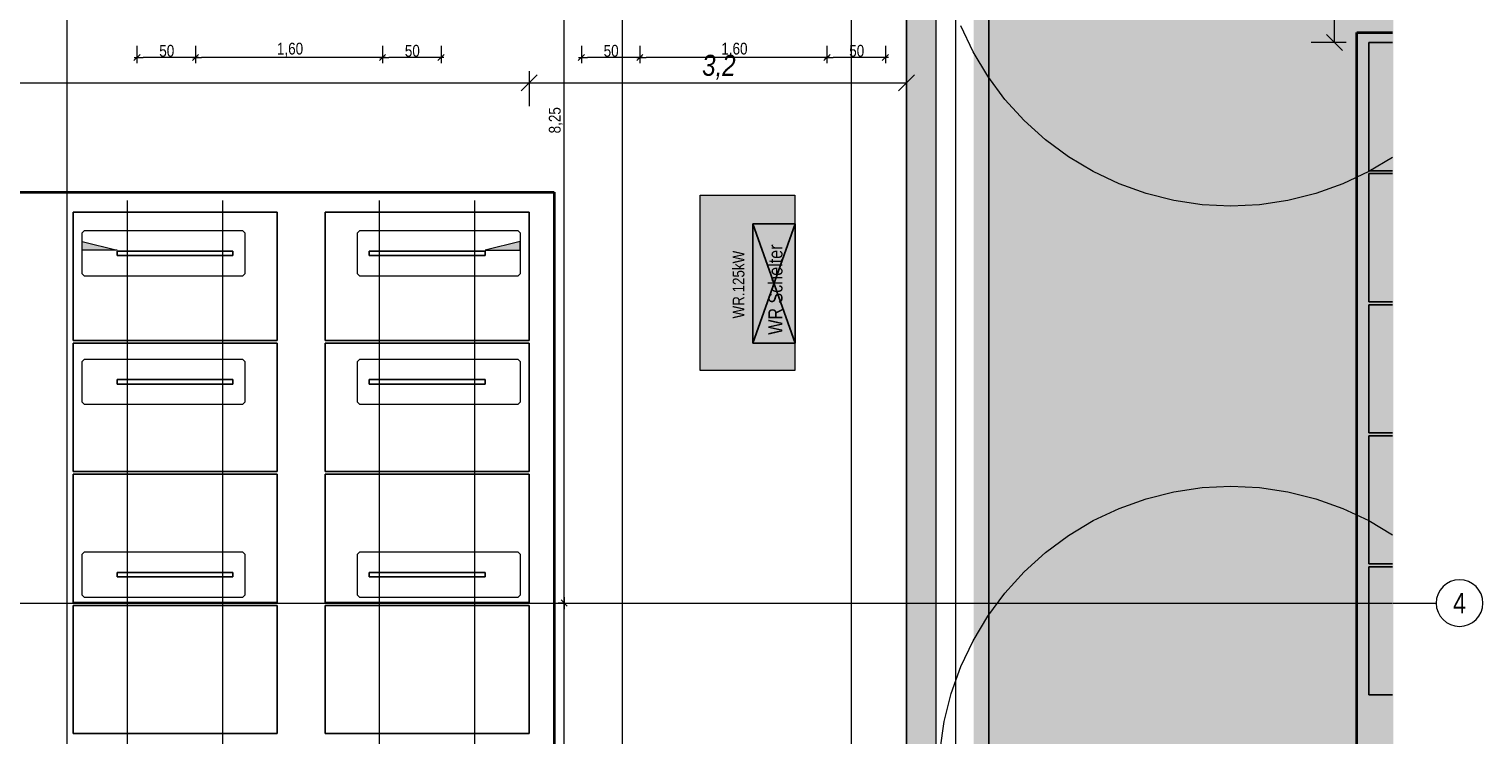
# Model space of a CAD drawing. Extents: x -720 to 300, y 62 to 1112.
# Tile 26 of 50: x -157 to 92, y 587 to 708. Entities that reach past the tile are written whole.
import ezdxf
from ezdxf.enums import TextEntityAlignment as Align
from ezdxf.lldxf.tags import DXFTag

# ---------------------------------------------------------------- set-up
doc = ezdxf.new("R2010")
doc.units = 0
doc.layers.get('0').update_dxf_attribs({"lineweight": 13})
for name, color, linetype, lineweight, true_color in [('30 -36 Dächer- 3 Dachbeläge', 9, 'Continuous', 15, 0x808080), ('30 -36 Dächer- 3 Dachbeläge Gründach', 9, 'Continuous', 9, 0x808080), ('70 -76 Bemaßung- 2 Allgemein', 9, 'Continuous', 5, 0x808080), ('E_ST_Fangeinrichtung_Bem', 1, 'Continuous', 13, 0xff0000), ('E_ST_Tragsystem', 7, 'Continuous', 18, 0x006666), ('E_Starkstrom', 1, 'Continuous', 25, 0xff0000), ('iwb_Layout Achsbezeichung', 1, 'Continuous', 13, 0xff0000), ('iwb_Layout BA_Markierung', 7, 'Continuous', 9, 0xbadcdc), ('Modules', 7, 'Continuous', 25, 0xffa500)]:
    doc.layers.add(name, color=color, linetype=linetype, lineweight=lineweight, true_color=true_color)
for name, color, linetype, lineweight in [('30 -36 Dächer- 9 Sonstiges zur KG360', 7, 'grob-A06DNB30MF', 9), ('3_Solarbase', 7, 'Continuous', 25), ('70 -71 Achsen- 1 Gebäudeachsen', 7, 'STRICHPUNKT2-A06DNB31MF', 18), ('E_PV-Schelter', 7, 'Continuous', 18), ('E_PV_Aufstellzone', 7, 'grob', 35), ('ModuleHighPointMark', 7, 'Continuous', 25)]:
    doc.layers.add(name, color=color, linetype=linetype, lineweight=lineweight)
doc.styles.get("Standard").update_dxf_attribs({"font": 'ARIALN.TTF'})
tags = doc.linetypes.add('grob', pattern=[14, 3, -8, 3]).pattern_tags.tags
tags[8:9] = [DXFTag(74, 4), DXFTag(75, 0), DXFTag(340, '0'), DXFTag(46, 0.0), DXFTag(50, 0.0), DXFTag(44, 0.0), DXFTag(45, 0.0)]
tags[6:7] = [DXFTag(74, 4), DXFTag(75, 0), DXFTag(340, '0'), DXFTag(46, 0.0), DXFTag(50, 0.0), DXFTag(44, 0.0), DXFTag(45, 0.0)]
tags[4:5] = [DXFTag(74, 4), DXFTag(75, 0), DXFTag(340, '0'), DXFTag(46, 0.0), DXFTag(50, 0.0), DXFTag(44, 0.0), DXFTag(45, 0.0)]
tags = doc.linetypes.add('grob-A06DNB30MF', pattern=[14, 3, -8, 3]).pattern_tags.tags
tags[8:9] = [DXFTag(74, 4), DXFTag(75, 0), DXFTag(340, '0'), DXFTag(46, 0.0), DXFTag(50, 0.0), DXFTag(44, 0.0), DXFTag(45, 0.0)]
tags[6:7] = [DXFTag(74, 4), DXFTag(75, 0), DXFTag(340, '0'), DXFTag(46, 0.0), DXFTag(50, 0.0), DXFTag(44, 0.0), DXFTag(45, 0.0)]
tags[4:5] = [DXFTag(74, 4), DXFTag(75, 0), DXFTag(340, '0'), DXFTag(46, 0.0), DXFTag(50, 0.0), DXFTag(44, 0.0), DXFTag(45, 0.0)]
tags = doc.linetypes.add('STRICHPUNKT2', pattern=[12.7, 6.35, -3.175, 0, -3.175]).pattern_tags.tags
tags[10:11] = [DXFTag(74, 4), DXFTag(75, 0), DXFTag(340, '0'), DXFTag(46, 0.0), DXFTag(50, 0.0), DXFTag(44, 0.0), DXFTag(45, 0.0)]
tags[8:9] = [DXFTag(74, 4), DXFTag(75, 0), DXFTag(340, '0'), DXFTag(46, 0.0), DXFTag(50, 0.0), DXFTag(44, 0.0), DXFTag(45, 0.0)]
tags[6:7] = [DXFTag(74, 4), DXFTag(75, 0), DXFTag(340, '0'), DXFTag(46, 0.0), DXFTag(50, 0.0), DXFTag(44, 0.0), DXFTag(45, 0.0)]
tags[4:5] = [DXFTag(74, 4), DXFTag(75, 0), DXFTag(340, '0'), DXFTag(46, 0.0), DXFTag(50, 0.0), DXFTag(44, 0.0), DXFTag(45, 0.0)]
tags = doc.linetypes.add('STRICHPUNKT2-A06DNB31MF', pattern=[12.7, 6.35, -3.175, 0, -3.175]).pattern_tags.tags
tags[10:11] = [DXFTag(74, 4), DXFTag(75, 0), DXFTag(340, '0'), DXFTag(46, 0.0), DXFTag(50, 0.0), DXFTag(44, 0.0), DXFTag(45, 0.0)]
tags[8:9] = [DXFTag(74, 4), DXFTag(75, 0), DXFTag(340, '0'), DXFTag(46, 0.0), DXFTag(50, 0.0), DXFTag(44, 0.0), DXFTag(45, 0.0)]
tags[6:7] = [DXFTag(74, 4), DXFTag(75, 0), DXFTag(340, '0'), DXFTag(46, 0.0), DXFTag(50, 0.0), DXFTag(44, 0.0), DXFTag(45, 0.0)]
tags[4:5] = [DXFTag(74, 4), DXFTag(75, 0), DXFTag(340, '0'), DXFTag(46, 0.0), DXFTag(50, 0.0), DXFTag(44, 0.0), DXFTag(45, 0.0)]

# ---------------------------------------------------------------- blocks, each defined once
blk = doc.blocks.new('Polygon-A06DNB2UMF')
at = {"color": 0, "linetype": 'ByBlock', "lineweight": -2, "ltscale": 0.13}
blk.add_solid([(4.85, 86.71), (4.69, 1083.81), (76.5, 86.52), (76.5, 1083.81)], dxfattribs=at)
blk = doc.blocks.new('Referenz-A06DNB32MF')
at = {"layer": '30 -36 Dächer- 3 Dachbeläge', "color": 0, "linetype": 'Continuous', "ltscale": 0.15}
for p, q in [((-6.75, 376.51), (-6.75, 783.31)), ((-1.75, 767.71), (-1.75, 381.51))]:
    blk.add_line(p, q, dxfattribs=at)
at = {"layer": '30 -36 Dächer- 3 Dachbeläge', "color": 0, "linetype": 'Continuous', "lineweight": 9, "ltscale": 0.13}
for p, q in [((-1.75, 778.31), (-1.75, 381.51)), ((7.35, 390.61), (7.35, 769.21))]:
    blk.add_line(p, q, dxfattribs=at)
at = {"layer": '30 -36 Dächer- 3 Dachbeläge', "color": 0, "lineweight": 9}
for p, q in [((-6.75, 764.11), (-6.75, 376.51)), ((-16.15, 223.71), (-16.15, 754.51))]:
    blk.add_line(p, q, dxfattribs=at)
at = {"layer": '30 -36 Dächer- 3 Dachbeläge', "color": 0, "linetype": 'Continuous', "lineweight": 0, "ltscale": 0.13}
for points in [[(-6.75, 783.31), (-1.75, 778.31), (-6.75, 376.51)], [(-1.75, 778.31), (-6.75, 376.51), (-1.75, 381.51)]]:
    blk.add_solid(points, dxfattribs=at)
at = {"layer": '30 -36 Dächer- 3 Dachbeläge Gründach', "color": 0, "linetype": 'Continuous', "ltscale": 0.13}
for p, q in [((7.35, 769.21), (7.35, 390.61)), ((-16.15, 376.51), (-16.15, 760.91))]:
    blk.add_line(p, q, dxfattribs=at)
at = {"layer": '30 -36 Dächer- 9 Sonstiges zur KG360', "color": 0, "linetype": 'grob-A06DNB30MF', "lineweight": 5, "ltscale": 0.13}
for p, q in [((4.65, 704.24), (2.55, 708.68)), ((7.17, 700.03), (4.65, 704.24)), ((10.1, 696.09), (7.17, 700.03)), ((13.39, 692.46), (10.1, 696.09)), ((17.03, 689.16), (13.39, 692.46)), ((20.97, 686.24), (17.03, 689.16)), ((25.18, 683.72), (20.97, 686.24)), ((76.35, 686.13), (72.32, 683.72)), ((29.61, 681.62), (25.18, 683.72)), ((34.23, 679.97), (29.61, 681.62)), ((67.88, 681.62), (63.26, 679.97)), ((72.32, 683.72), (67.88, 681.62)), ((38.99, 678.77), (34.23, 679.97)), ((63.26, 679.97), (58.5, 678.77)), ((43.84, 678.05), (38.99, 678.77)), ((48.75, 677.81), (43.84, 678.05)), ((53.65, 678.05), (48.75, 677.81)), ((58.5, 678.77), (53.65, 678.05)), ((38.99, 628.95), (43.84, 629.67)), ((43.84, 629.67), (48.75, 629.91)), ((48.75, 629.91), (53.65, 629.67)), ((53.65, 629.67), (58.5, 628.95)), ((29.61, 626.11), (34.23, 627.76)), ((34.23, 627.76), (38.99, 628.95)), ((58.5, 628.95), (63.26, 627.76)), ((63.26, 627.76), (67.88, 626.11)), ((25.18, 624.01), (29.61, 626.11)), ((67.88, 626.11), (72.32, 624.01)), ((20.97, 621.49), (25.18, 624.01)), ((72.32, 624.01), (76.35, 621.59)), ((17.03, 618.56), (20.97, 621.49)), ((13.39, 615.27), (17.03, 618.56)), ((10.1, 611.63), (13.39, 615.27)), ((7.17, 607.69), (10.1, 611.63)), ((4.65, 603.48), (7.17, 607.69)), ((2.55, 599.05), (4.65, 603.48)), ((0.9, 594.43), (2.55, 599.05)), ((-0.29, 589.67), (0.9, 594.43)), ((-1.01, 584.81), (-0.29, 589.67))]:
    blk.add_line(p, q, dxfattribs=at)
at = {"layer": '70 -71 Achsen- 1 Gebäudeachsen', "color": 0, "linetype": 'STRICHPUNKT2-A06DNB31MF', "ltscale": 0.18}
for p, q in [((-150.35, 1084.85), (-150.35, 85.41)), ((1.65, 1084.85), (1.65, 85.41)), ((-682.36, 609.91), (76.35, 609.91))]:
    blk.add_line(p, q, dxfattribs=at)
at = {"layer": '70 -76 Bemaßung- 2 Allgemein', "color": 0, "linetype": 'Continuous', "ltscale": 0.13}
for p, q in [((-65.29, 610.97), (-65.29, 773.85)), ((-55.29, 385.97), (-55.29, 773.85)), ((-138.88, 702.72), (-137.82, 703.78)), ((-138.35, 705.25), (-138.35, 702.25)), ((-127.82, 703.78), (-128.88, 702.72)), ((-128.88, 702.72), (-127.82, 703.78)), ((-128.35, 705.25), (-128.35, 702.25)), ((-128.35, 705.25), (-128.35, 702.25)), ((-95.82, 703.78), (-96.88, 702.72)), ((-96.88, 702.72), (-95.82, 703.78)), ((-96.35, 705.25), (-96.35, 702.25)), ((-96.35, 705.25), (-96.35, 702.25)), ((-85.82, 703.78), (-86.88, 702.72)), ((-86.35, 705.25), (-86.35, 702.25)), ((-62.88, 702.72), (-61.82, 703.78)), ((-62.35, 705.25), (-62.35, 702.25)), ((-51.82, 703.78), (-52.88, 702.72)), ((-52.88, 702.72), (-51.82, 703.78)), ((-52.35, 705.25), (-52.35, 702.25)), ((-52.35, 705.25), (-52.35, 702.25)), ((-19.82, 703.78), (-20.88, 702.72)), ((-20.88, 702.72), (-19.82, 703.78)), ((-20.35, 705.25), (-20.35, 702.25)), ((-20.35, 705.25), (-20.35, 702.25)), ((-9.82, 703.78), (-10.88, 702.72)), ((-10.35, 705.25), (-10.35, 702.25)), ((-138.85, 703.25), (-137.29, 703.25)), ((-129.41, 703.25), (-137.29, 703.25)), ((-127.85, 703.25), (-129.41, 703.25)), ((-128.85, 703.25), (-127.29, 703.25)), ((-97.41, 703.25), (-127.29, 703.25)), ((-95.85, 703.25), (-97.41, 703.25)), ((-96.85, 703.25), (-95.29, 703.25)), ((-87.41, 703.25), (-95.29, 703.25)), ((-85.85, 703.25), (-87.41, 703.25)), ((-62.85, 703.25), (-61.29, 703.25)), ((-53.41, 703.25), (-61.29, 703.25)), ((-51.85, 703.25), (-53.41, 703.25)), ((-52.85, 703.25), (-51.29, 703.25)), ((-21.41, 703.25), (-51.29, 703.25)), ((-19.85, 703.25), (-21.41, 703.25)), ((-20.85, 703.25), (-19.29, 703.25)), ((-11.41, 703.25), (-19.29, 703.25)), ((-9.85, 703.25), (-11.41, 703.25)), ((-65.35, 609.91), (-66.29, 609.91)), ((-65.35, 609.91), (-66.29, 609.91)), ((-65.29, 608.91), (-65.29, 610.97)), ((-65.29, 610.91), (-65.29, 608.85)), ((-65.29, 550.97), (-65.29, 608.85))]:
    blk.add_line(p, q, dxfattribs=at)
at = {"layer": '70 -76 Bemaßung- 2 Allgemein', "color": 0, "linetype": 'Continuous', "lineweight": 20, "ltscale": 0.2}
for p, q in [((-64.76, 609.38), (-65.82, 610.44)), ((-65.82, 610.44), (-64.76, 609.38))]:
    blk.add_line(p, q, dxfattribs=at)
at = {"layer": '70 -76 Bemaßung- 2 Allgemein', "color": 0, "linetype": 'Continuous', "ltscale": 0.13, "char_height": 2.0138, "attachment_point": 1}
for s, insert in [('{\\fArial Narrow;50}', (-134.54, 705.4)), ('{\\fArial Narrow;1,60}', (-114.42, 705.77)), ('{\\fArial Narrow;50}', (-92.54, 705.4)), ('{\\fArial Narrow;50}', (-58.54, 705.4)), ('{\\fArial Narrow;1,60}', (-38.42, 705.77)), ('{\\fArial Narrow;50}', (-16.54, 705.4))]:
    blk.add_mtext(s, dxfattribs=dict(at, insert=insert))
at = {"layer": '70 -76 Bemaßung- 2 Allgemein', "color": 0, "linetype": 'Continuous', "ltscale": 0.13, "insert": (-67.91, 690.26), "char_height": 2.0138, "attachment_point": 1, "rotation": 90}
blk.add_mtext('{\\fArial Narrow;8,25}', dxfattribs=at)
blk = doc.blocks.new('Polygon-A06DNB34MF')
at = {"color": 0, "linetype": 'ByBlock', "lineweight": -2, "ltscale": 0.7}
for p, q in [((-682.36, 680.19), (-66.98, 680.19)), ((-66.98, 680.19), (-66.98, 253.13))]:
    blk.add_line(p, q, dxfattribs=at)
blk = doc.blocks.new('UV-A06DNB36MF')
at = {"color": 0, "lineweight": -2}
for p, q in [((-25.81, 674.78), (-33.01, 674.78)), ((-33.01, 674.78), (-33.01, 654.38)), ((-25.81, 674.78), (-33.01, 654.38)), ((-33.01, 674.78), (-25.81, 654.38)), ((-25.81, 654.38), (-25.81, 674.78)), ((-33.01, 654.38), (-25.81, 654.38))]:
    blk.add_line(p, q, dxfattribs=at)
blk = doc.blocks.new('Bauteilbeschriftung-A06DNB38MF')
at = {"color": 0, "lineweight": -2, "insert": (-36.47, 658.6), "char_height": 2, "attachment_point": 1, "rotation": 90}
blk.add_mtext('{\\fArial Narrow;WR.125kW}', dxfattribs=at)
blk = doc.blocks.new('Polygon-A06DNB3AMF')
at = {"color": 0, "linetype": 'ByBlock', "lineweight": -2, "ltscale": 0.18}
for p, q in [((-42.05, 649.71), (-42.05, 679.71)), ((-42.05, 679.71), (-25.85, 679.71)), ((-25.85, 679.71), (-25.85, 649.71)), ((-25.85, 649.71), (-42.05, 649.71))]:
    blk.add_line(p, q, dxfattribs=at)
blk = doc.blocks.new('Polygon-A06DNB3CMF')
at = {"color": 0, "linetype": 'ByBlock', "lineweight": -2, "ltscale": 0.18}
blk.add_solid([(-42.05, 649.71), (-42.05, 679.71), (-25.85, 649.71), (-25.85, 679.71)], dxfattribs=at)
blk = doc.blocks.new('Einzeiliger Text-A06DNB3EMF')
at = {"color": 0, "lineweight": -2, "insert": (-30.36, 655.82), "char_height": 2.4, "attachment_point": 1, "rotation": 90}
blk.add_mtext('{\\fArial Narrow;WR Schelter}', dxfattribs=at)
blk = doc.blocks.new('Blockreferenz-A06DNB3GMF')
at = {"layer": 'Modules'}
for p, q in [((76.35, 616.12), (72.33, 616.12)), ((72.33, 616.12), (72.33, 594.2)), ((72.33, 594.2), (76.35, 594.2))]:
    blk.add_line(p, q, dxfattribs=at)
blk = doc.blocks.new('Blockreferenz-A06DNB3IMF')
at = {"layer": 'Modules'}
for p, q in [((76.35, 638.54), (72.33, 638.54)), ((72.33, 638.54), (72.33, 616.62)), ((72.33, 616.62), (76.35, 616.62))]:
    blk.add_line(p, q, dxfattribs=at)
blk = doc.blocks.new('Blockreferenz-A06DNB3KMF')
at = {"layer": 'Modules'}
for p, q in [((76.35, 660.96), (72.33, 660.96)), ((72.33, 660.96), (72.33, 639.04)), ((72.33, 639.04), (76.35, 639.04))]:
    blk.add_line(p, q, dxfattribs=at)
blk = doc.blocks.new('Blockreferenz-A06DNB3MMF')
at = {"layer": 'Modules'}
for p, q in [((76.35, 683.38), (72.33, 683.38)), ((72.33, 683.38), (72.33, 661.46)), ((72.33, 661.46), (76.35, 661.46))]:
    blk.add_line(p, q, dxfattribs=at)
blk = doc.blocks.new('Blockreferenz-A06DNB3OMF')
at = {"layer": 'Modules'}
for p, q in [((76.35, 705.8), (72.33, 705.8)), ((72.33, 705.8), (72.33, 683.88)), ((72.33, 683.88), (76.35, 683.88))]:
    blk.add_line(p, q, dxfattribs=at)
blk = doc.blocks.new('Blockreferenz-A06DNBHGMF')
at = {"layer": '3_Solarbase', "color": 0}
for p, q in [((-121.93, 648.14), (-141.73, 648.14)), ((-141.73, 648.14), (-141.73, 647.38)), ((-141.73, 647.38), (-121.93, 647.38)), ((-121.93, 647.38), (-121.93, 648.14))]:
    blk.add_line(p, q, dxfattribs=at)
blk = doc.blocks.new('Blockreferenz-A06DNBHYMF')
at = {"layer": '3_Solarbase', "color": 0}
for p, q in [((-121.93, 670.14), (-141.73, 670.14)), ((-141.73, 670.14), (-141.73, 669.38)), ((-141.73, 669.38), (-121.93, 669.38)), ((-121.93, 669.38), (-121.93, 670.14))]:
    blk.add_line(p, q, dxfattribs=at)
blk = doc.blocks.new('Blockreferenz-A06DNBI2MF')
at = {"layer": '3_Solarbase', "color": 0}
for p, q in [((-121.93, 615.14), (-141.73, 615.14)), ((-141.73, 615.14), (-141.73, 614.38)), ((-141.73, 614.38), (-121.93, 614.38)), ((-121.93, 614.38), (-121.93, 615.14))]:
    blk.add_line(p, q, dxfattribs=at)
blk = doc.blocks.new('Blockreferenz-A06DNBIAMF')
at = {"layer": '3_Solarbase', "color": 0}
for p, q in [((-121.93, 648.14), (-141.73, 648.14)), ((-141.73, 648.14), (-141.73, 647.38)), ((-141.73, 647.38), (-121.93, 647.38)), ((-121.93, 647.38), (-121.93, 648.14))]:
    blk.add_line(p, q, dxfattribs=at)
blk = doc.blocks.new('Blockreferenz-A06DNBICMF')
at = {"layer": '3_Solarbase', "color": 0}
for p, q in [((-121.93, 670.14), (-141.73, 670.14)), ((-141.73, 670.14), (-141.73, 669.38)), ((-141.73, 669.38), (-121.93, 669.38)), ((-121.93, 669.38), (-121.93, 670.14))]:
    blk.add_line(p, q, dxfattribs=at)
blk = doc.blocks.new('Blockreferenz-A06DNBIGMF')
at = {"layer": 'ModuleHighPointMark', "color": 16, "lineweight": 0, "true_color": 0x6c0000}
for p, q in [((-147.73, 670.26), (-147.73, 671.76)), ((-147.73, 671.76), (-141.73, 670.26)), ((-141.73, 670.26), (-147.73, 670.26))]:
    blk.add_line(p, q, dxfattribs=at)
at = {"layer": 'ModuleHighPointMark', "color": 40, "linetype": 'ByBlock', "ltscale": 0.25, "true_color": 0xffa600}
blk.add_solid([(-147.73, 670.26), (-147.73, 671.76), (-141.73, 670.26)], dxfattribs=at)
blk = doc.blocks.new('Blockreferenz-A06DNBIUMF')
at = {"layer": 'Modules'}
for p, q in [((-114.4, 654.36), (-149.26, 654.36)), ((-149.26, 654.36), (-149.26, 632.44)), ((-114.4, 632.44), (-114.4, 654.36)), ((-149.26, 632.44), (-114.4, 632.44))]:
    blk.add_line(p, q, dxfattribs=at)
blk = doc.blocks.new('Blockreferenz-A06DNBIYMF')
at = {"layer": 'Modules'}
for p, q in [((-114.4, 676.78), (-149.26, 676.78)), ((-149.26, 676.78), (-149.26, 654.86)), ((-114.4, 654.86), (-114.4, 676.78)), ((-149.26, 654.86), (-114.4, 654.86))]:
    blk.add_line(p, q, dxfattribs=at)
blk = doc.blocks.new('Blockreferenz-A06DNBJ4MF')
at = {"layer": 'Modules'}
for p, q in [((-114.4, 631.94), (-149.26, 631.94)), ((-149.26, 631.94), (-149.26, 610.02)), ((-114.4, 610.02), (-114.4, 631.94)), ((-149.26, 610.02), (-114.4, 610.02))]:
    blk.add_line(p, q, dxfattribs=at)
blk = doc.blocks.new('Blockreferenz-A06DNBKOMF')
at = {"color": 96, "lineweight": -2, "true_color": 0x008000}
for p, q in [((-147.72, 618.26), (-147.32, 618.66)), ((-147.72, 611.26), (-147.72, 618.26)), ((-147.32, 618.66), (-120.32, 618.66)), ((-120.32, 618.66), (-119.92, 618.26)), ((-119.92, 618.26), (-119.92, 611.26)), ((-147.32, 610.86), (-147.72, 611.26)), ((-120.32, 610.86), (-147.32, 610.86)), ((-119.92, 611.26), (-120.32, 610.86))]:
    blk.add_line(p, q, dxfattribs=at)
blk = doc.blocks.new('Blockreferenz-A06DNBKWMF')
at = {"color": 96, "lineweight": -2, "true_color": 0x008000}
for p, q in [((-147.72, 651.26), (-147.32, 651.66)), ((-147.32, 651.66), (-120.32, 651.66)), ((-120.32, 651.66), (-119.92, 651.26)), ((-147.72, 644.26), (-147.72, 651.26)), ((-119.92, 651.26), (-119.92, 644.26)), ((-147.32, 643.86), (-147.72, 644.26)), ((-119.92, 644.26), (-120.32, 643.86)), ((-120.32, 643.86), (-147.32, 643.86))]:
    blk.add_line(p, q, dxfattribs=at)
blk = doc.blocks.new('Blockreferenz-A06DNBL0MF')
at = {"color": 96, "lineweight": -2, "true_color": 0x008000}
for p, q in [((-147.72, 673.26), (-147.32, 673.66)), ((-147.72, 666.26), (-147.72, 673.26)), ((-147.32, 673.66), (-120.32, 673.66)), ((-120.32, 673.66), (-119.92, 673.26)), ((-119.92, 673.26), (-119.92, 666.26)), ((-147.32, 665.86), (-147.72, 666.26)), ((-120.32, 665.86), (-147.32, 665.86)), ((-119.92, 666.26), (-120.32, 665.86))]:
    blk.add_line(p, q, dxfattribs=at)
blk = doc.blocks.new('Blockreferenz-A06DNBL6MF')
at = {"layer": 'Modules'}
for p, q in [((-114.4, 609.52), (-149.26, 609.52)), ((-149.26, 609.52), (-149.26, 587.6)), ((-114.4, 587.6), (-114.4, 609.52)), ((-149.26, 587.6), (-114.4, 587.6))]:
    blk.add_line(p, q, dxfattribs=at)
blk = doc.blocks.new('Blockreferenz-A06DNBLKMF')
at = {"layer": '3_Solarbase', "color": 0}
for p, q in [((-121.93, 615.14), (-141.73, 615.14)), ((-141.73, 615.14), (-141.73, 614.38)), ((-141.73, 614.38), (-121.93, 614.38)), ((-121.93, 614.38), (-121.93, 615.14))]:
    blk.add_line(p, q, dxfattribs=at)
blk = doc.blocks.new('Blockreferenz-A06DNBLSMF')
at = {"layer": '3_Solarbase', "color": 0}
for p, q in [((-78.83, 615.14), (-98.63, 615.14)), ((-98.63, 615.14), (-98.63, 614.38)), ((-98.63, 614.38), (-78.83, 614.38)), ((-78.83, 614.38), (-78.83, 615.14))]:
    blk.add_line(p, q, dxfattribs=at)
blk = doc.blocks.new('Blockreferenz-A06DNBLUMF')
at = {"layer": '3_Solarbase', "color": 0}
for p, q in [((-78.83, 670.14), (-98.63, 670.14)), ((-98.63, 670.14), (-98.63, 669.38)), ((-98.63, 669.38), (-78.83, 669.38)), ((-78.83, 669.38), (-78.83, 670.14))]:
    blk.add_line(p, q, dxfattribs=at)
blk = doc.blocks.new('Blockreferenz-A06DNBLYMF')
at = {"layer": '3_Solarbase', "color": 0}
for p, q in [((-78.83, 648.14), (-98.63, 648.14)), ((-98.63, 648.14), (-98.63, 647.38)), ((-98.63, 647.38), (-78.83, 647.38)), ((-78.83, 647.38), (-78.83, 648.14))]:
    blk.add_line(p, q, dxfattribs=at)
blk = doc.blocks.new('Blockreferenz-A06DNBM2MF')
at = {"layer": '3_Solarbase', "color": 0}
for p, q in [((-78.83, 615.14), (-98.63, 615.14)), ((-98.63, 615.14), (-98.63, 614.38)), ((-98.63, 614.38), (-78.83, 614.38)), ((-78.83, 614.38), (-78.83, 615.14))]:
    blk.add_line(p, q, dxfattribs=at)
blk = doc.blocks.new('Blockreferenz-A06DNBM6MF')
at = {"layer": '3_Solarbase', "color": 0}
for p, q in [((-78.83, 670.14), (-98.63, 670.14)), ((-98.63, 670.14), (-98.63, 669.38)), ((-98.63, 669.38), (-78.83, 669.38)), ((-78.83, 669.38), (-78.83, 670.14))]:
    blk.add_line(p, q, dxfattribs=at)
blk = doc.blocks.new('Blockreferenz-A06DNBM8MF')
at = {"layer": 'ModuleHighPointMark', "color": 16, "lineweight": 0, "true_color": 0x6c0000}
for p, q in [((-72.83, 671.76), (-78.83, 670.26)), ((-72.83, 670.26), (-72.83, 671.76)), ((-78.83, 670.26), (-72.83, 670.26))]:
    blk.add_line(p, q, dxfattribs=at)
at = {"layer": 'ModuleHighPointMark', "color": 40, "linetype": 'ByBlock', "ltscale": 0.25, "true_color": 0xffa600}
blk.add_solid([(-72.83, 670.26), (-78.83, 670.26), (-72.83, 671.76)], dxfattribs=at)
blk = doc.blocks.new('Blockreferenz-A06DNBMCMF')
at = {"layer": 'Modules'}
for p, q in [((-71.3, 676.78), (-106.16, 676.78)), ((-106.16, 676.78), (-106.16, 654.86)), ((-71.3, 654.86), (-71.3, 676.78)), ((-106.16, 654.86), (-71.3, 654.86))]:
    blk.add_line(p, q, dxfattribs=at)
blk = doc.blocks.new('Blockreferenz-A06DNBMEMF')
at = {"layer": 'Modules'}
for p, q in [((-71.3, 654.36), (-106.16, 654.36)), ((-106.16, 654.36), (-106.16, 632.44)), ((-71.3, 632.44), (-71.3, 654.36)), ((-106.16, 632.44), (-71.3, 632.44))]:
    blk.add_line(p, q, dxfattribs=at)
blk = doc.blocks.new('Blockreferenz-A06DNBMIMF')
at = {"color": 96, "lineweight": -2, "true_color": 0x008000}
for p, q in [((-100.62, 618.26), (-100.22, 618.66)), ((-100.62, 611.26), (-100.62, 618.26)), ((-100.22, 618.66), (-73.22, 618.66)), ((-73.22, 618.66), (-72.82, 618.26)), ((-72.82, 618.26), (-72.82, 611.26)), ((-100.22, 610.86), (-100.62, 611.26)), ((-73.22, 610.86), (-100.22, 610.86)), ((-72.82, 611.26), (-73.22, 610.86))]:
    blk.add_line(p, q, dxfattribs=at)
blk = doc.blocks.new('Blockreferenz-A06DNBMKMF')
at = {"color": 96, "lineweight": -2, "true_color": 0x008000}
for p, q in [((-100.62, 651.26), (-100.22, 651.66)), ((-100.22, 651.66), (-73.22, 651.66)), ((-73.22, 651.66), (-72.82, 651.26)), ((-100.62, 644.26), (-100.62, 651.26)), ((-72.82, 651.26), (-72.82, 644.26)), ((-100.22, 643.86), (-100.62, 644.26)), ((-72.82, 644.26), (-73.22, 643.86)), ((-73.22, 643.86), (-100.22, 643.86))]:
    blk.add_line(p, q, dxfattribs=at)
blk = doc.blocks.new('Blockreferenz-A06DNBMMMF')
at = {"color": 96, "lineweight": -2, "true_color": 0x008000}
for p, q in [((-100.62, 673.26), (-100.22, 673.66)), ((-100.62, 666.26), (-100.62, 673.26)), ((-100.22, 673.66), (-73.22, 673.66)), ((-73.22, 673.66), (-72.82, 673.26)), ((-72.82, 673.26), (-72.82, 666.26)), ((-100.22, 665.86), (-100.62, 666.26)), ((-73.22, 665.86), (-100.22, 665.86)), ((-72.82, 666.26), (-73.22, 665.86))]:
    blk.add_line(p, q, dxfattribs=at)
blk = doc.blocks.new('Blockreferenz-A06DNBMQMF')
at = {"layer": 'Modules'}
for p, q in [((-71.3, 609.52), (-106.16, 609.52)), ((-106.16, 609.52), (-106.16, 587.6)), ((-71.3, 587.6), (-71.3, 609.52)), ((-106.16, 587.6), (-71.3, 587.6))]:
    blk.add_line(p, q, dxfattribs=at)
blk = doc.blocks.new('Blockreferenz-A06DNBMSMF')
at = {"layer": 'Modules'}
for p, q in [((-71.3, 631.94), (-106.16, 631.94)), ((-106.16, 631.94), (-106.16, 610.02)), ((-71.3, 610.02), (-71.3, 631.94)), ((-106.16, 610.02), (-71.3, 610.02))]:
    blk.add_line(p, q, dxfattribs=at)
blk = doc.blocks.new('Blockreferenz-A06DNBMWMF')
at = {"layer": '3_Solarbase', "color": 0}
for p, q in [((-78.83, 648.14), (-98.63, 648.14)), ((-98.63, 648.14), (-98.63, 647.38)), ((-98.63, 647.38), (-78.83, 647.38)), ((-78.83, 647.38), (-78.83, 648.14))]:
    blk.add_line(p, q, dxfattribs=at)
blk = doc.blocks.new('Polygon-A06DNC7MMF')
at = {"color": 0, "linetype": 'ByBlock', "lineweight": -2, "ltscale": 0.7}
for p, q in [((70.26, 451.27), (70.26, 707.54)), ((70.26, 707.54), (76.35, 707.54)), ((76.35, 451.27), (70.26, 451.27))]:
    blk.add_line(p, q, dxfattribs=at)
blk = doc.blocks.new('Maß-A06DNC7OMF')
at = {"color": 0, "linetype": 'ByBlock', "lineweight": -2, "ltscale": 0.13}
for p, q in [((-6.75, 696.91), (-6.75, 702.91)), ((-682.36, 698.91), (-6.75, 698.91)), ((-69.92, 700.29), (-72.67, 697.53)), ((-71.3, 700.91), (-71.3, 694.91)), ((-5.38, 700.29), (-8.13, 697.53))]:
    blk.add_line(p, q, dxfattribs=at)
at = {"color": 0, "linetype": 'ByBlock', "lineweight": -2, "ltscale": 0.13, "insert": (-41.7, 703.71), "char_height": 3.6, "attachment_point": 1}
blk.add_mtext('{\\fArial Narrow|b0|i1;3,2}', dxfattribs=at)
blk = doc.blocks.new('Maß-A06DNC7SMF')
at = {"color": 0, "linetype": 'ByBlock', "lineweight": -2, "ltscale": 0.13}
for p, q in [((68.44, 778.31), (62.44, 778.31)), ((65.06, 779.69), (67.82, 776.93)), ((66.44, 705.8), (66.44, 778.31)), ((65.06, 707.18), (67.82, 704.42)), ((68.44, 705.8), (62.44, 705.8))]:
    blk.add_line(p, q, dxfattribs=at)
at = {"color": 0, "linetype": 'ByBlock', "lineweight": -2, "ltscale": 0.13, "insert": (61.64, 739.37), "char_height": 3.6, "attachment_point": 1, "rotation": 90}
blk.add_mtext('{\\fArial Narrow|b0|i1;3,6}', dxfattribs=at)

msp = doc.modelspace()

# ---------------------------------------------------------------- linework, layer by layer
at = {"layer": 'E_ST_Tragsystem', "color": 1, "ltscale": 0.18, "true_color": 0xff0000}
for p, q in [((-139.98, 636.76), (-139.98, 678.78)), ((-123.67, 636.76), (-123.67, 678.78)), ((-96.88, 636.76), (-96.88, 678.78)), ((-80.57, 636.76), (-80.57, 678.78)), ((-139.98, 540.76), (-139.98, 636.76)), ((-123.67, 540.76), (-123.67, 636.76)), ((-96.88, 540.76), (-96.88, 636.76)), ((-80.57, 540.76), (-80.57, 636.76))]:
    msp.add_line(p, q, dxfattribs=at)
at = {"layer": 'iwb_Layout Achsbezeichung', "linetype": 'STRICHPUNKT2', "lineweight": 13, "ltscale": 0.39}
msp.add_line((76.5, 609.91), (83.84, 609.91), dxfattribs=at)
at = {"layer": 'iwb_Layout Achsbezeichung', "ltscale": 0.39, "extrusion": (0, 0, -1)}
msp.add_circle((-87.84, 609.91), 4, dxfattribs=at)

# ---------------------------------------------------------------- block references
at = {"color": 8, "lineweight": 13, "ltscale": 0.13, "true_color": 0x808080}
msp.add_blockref('Referenz-A06DNB32MF', (0, 0), dxfattribs=at)
at = {"layer": 'E_PV-Schelter', "ltscale": 0.18}
for name in ['Polygon-A06DNB3AMF', 'Polygon-A06DNB3CMF', 'Einzeiliger Text-A06DNB3EMF']:
    msp.add_blockref(name, (0, 0), dxfattribs=at)
at = {"layer": 'E_PV_Aufstellzone', "ltscale": 0.7}
for name in ['Polygon-A06DNC7MMF', 'Polygon-A06DNB34MF']:
    msp.add_blockref(name, (0, 0), dxfattribs=at)
at = {"layer": 'E_ST_Fangeinrichtung_Bem', "color": 231, "ltscale": 0.13, "true_color": 0xff80c0}
for name in ['Maß-A06DNC7SMF', 'Maß-A06DNC7OMF']:
    msp.add_blockref(name, (0, 0), dxfattribs=at)
at = {"layer": 'E_ST_Tragsystem', "color": 7, "ltscale": 0.18, "true_color": 0xffffff}
for name in ['Blockreferenz-A06DNB3OMF', 'Blockreferenz-A06DNB3MMF', 'Blockreferenz-A06DNBIYMF', 'Blockreferenz-A06DNBMCMF', 'Blockreferenz-A06DNB3KMF', 'Blockreferenz-A06DNBIUMF', 'Blockreferenz-A06DNBMEMF', 'Blockreferenz-A06DNBJ4MF', 'Blockreferenz-A06DNBMSMF', 'Blockreferenz-A06DNB3GMF', 'Blockreferenz-A06DNBL6MF', 'Blockreferenz-A06DNBMQMF']:
    msp.add_blockref(name, (0, 0), dxfattribs=at)
at = {"layer": 'E_ST_Tragsystem', "color": 0, "ltscale": 0.18}
for name in ['Blockreferenz-A06DNBIGMF', 'Blockreferenz-A06DNBL0MF', 'Blockreferenz-A06DNBMMMF', 'Blockreferenz-A06DNBM8MF', 'Blockreferenz-A06DNBKWMF', 'Blockreferenz-A06DNBMKMF', 'Blockreferenz-A06DNB3IMF', 'Blockreferenz-A06DNBKOMF', 'Blockreferenz-A06DNBMIMF']:
    msp.add_blockref(name, (0, 0), dxfattribs=at)
at = {"layer": 'E_ST_Tragsystem', "color": 5, "ltscale": 0.18, "true_color": 0x0000ff}
for name in ['Blockreferenz-A06DNBHYMF', 'Blockreferenz-A06DNBICMF', 'Blockreferenz-A06DNBLUMF', 'Blockreferenz-A06DNBM6MF', 'Blockreferenz-A06DNBHGMF', 'Blockreferenz-A06DNBIAMF', 'Blockreferenz-A06DNBLYMF', 'Blockreferenz-A06DNBMWMF', 'Blockreferenz-A06DNBI2MF', 'Blockreferenz-A06DNBLKMF', 'Blockreferenz-A06DNBLSMF', 'Blockreferenz-A06DNBM2MF']:
    msp.add_blockref(name, (0, 0), dxfattribs=at)
at = {"layer": 'E_Starkstrom', "linetype": 'Continuous', "ltscale": 0.25}
for name in ['UV-A06DNB36MF', 'Bauteilbeschriftung-A06DNB38MF']:
    msp.add_blockref(name, (0, 0), dxfattribs=at)
at = {"layer": 'iwb_Layout BA_Markierung', "ltscale": 0.13}
msp.add_blockref('Polygon-A06DNB2UMF', (0, 0), dxfattribs=at)

# ---------------------------------------------------------------- texts
at = {"layer": 'iwb_Layout Achsbezeichung', "ltscale": 0.39}
msp.add_text('4', height=3.5, dxfattribs=at).set_placement((87.84, 609.91), align=Align.MIDDLE_CENTER)

doc.saveas('drawing.dxf')
